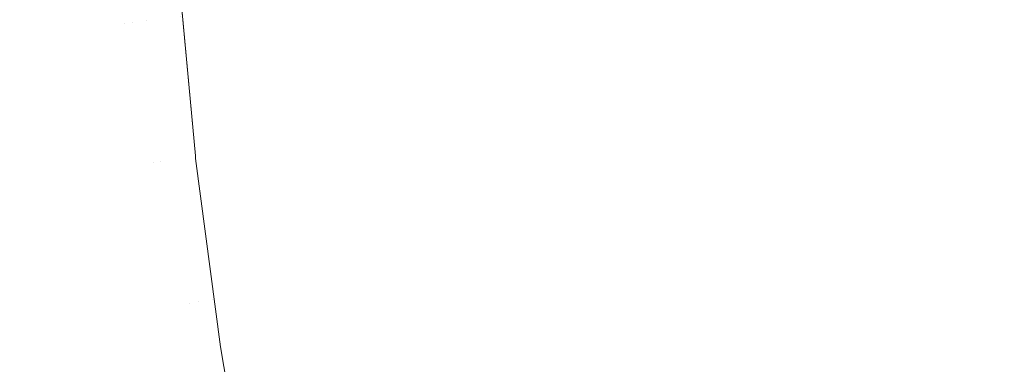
# Model space of a CAD drawing. Header units: centimetres. Extents: x -21.6 to 22.7, y 4.2 to 6.
# Tile 113 of 256: x -6.7163 to -6.6674, y 4.6633 to 4.6804. Entities that reach past the tile are written whole.
import ezdxf

# ---------------------------------------------------------------- set-up
doc = ezdxf.new("R2010")
doc.units = ezdxf.units.CM
doc.header["$LTSCALE"] = 2.54
doc.layers.add('Lucido design-1', color=7, linetype='Continuous')

# ---------------------------------------------------------------- blocks, each defined once
blk = doc.blocks.new('Gruppo-3-1')
at = {"color": 7, "linetype": 'Continuous', "lineweight": 9}
blk.add_3dface([(-21.503423, 5.900212, -2276.22217), (-21.503423, 4.300212, -2276.22217), (22.630348, 4.300212, -2276.22217), (22.630348, 5.900212, -2276.22217)], dxfattribs=at)
for points, invisible_edges in [([(-6.710707, 4.680296, -2276.946366), (-6.71117, 4.687131, -2276.946366), (-6.710462, 4.687186, -2276.942641), (-6.710001, 4.68038, -2276.942641)], 15), ([(-6.710001, 4.68038, -2276.942641), (-6.710462, 4.687186, -2276.942641), (-6.709889, 4.68723, -2276.938998), (-6.709429, 4.680447, -2276.938998)], 15), ([(-6.715823, 4.679689, -2276.963974), (-6.716614, 4.679595, -2276.96599), (-6.717093, 4.68667, -2276.96599), (-6.716301, 4.686732, -2276.963974)], 15), ([(-6.716301, 4.686732, -2276.963974), (-6.715556, 4.68679, -2276.961965), (-6.715081, 4.679777, -2276.961965), (-6.715823, 4.679689, -2276.963974)], 15), ([(-6.714385, 4.679859, -2276.959966), (-6.715081, 4.679777, -2276.961965), (-6.715556, 4.68679, -2276.961965), (-6.714858, 4.686844, -2276.959966)], 15), ([(-6.714858, 4.686844, -2276.959966), (-6.714206, 4.686895, -2276.957979), (-6.713734, 4.679937, -2276.957979), (-6.714385, 4.679859, -2276.959966)], 15), ([(-6.713127, 4.680009, -2276.956004), (-6.713734, 4.679937, -2276.957979), (-6.714206, 4.686895, -2276.957979), (-6.713598, 4.686942, -2276.956004)], 15), ([(-6.713598, 4.686942, -2276.956004), (-6.713032, 4.686986, -2276.954044), (-6.712563, 4.680076, -2276.954044), (-6.713127, 4.680009, -2276.956004)], 15), ([(-6.712041, 4.680138, -2276.952099), (-6.712563, 4.680076, -2276.954044), (-6.713032, 4.686986, -2276.954044), (-6.712508, 4.687027, -2276.952099)], 15), ([(-6.712508, 4.687027, -2276.952099), (-6.712024, 4.687064, -2276.95017), (-6.711558, 4.680195, -2276.95017), (-6.712041, 4.680138, -2276.952099)], 15), ([(-6.711114, 4.680248, -2276.948259), (-6.712024, 4.687064, -2276.95017), (-6.71117, 4.687131, -2276.946366)], 11), ([(-6.711114, 4.680248, -2276.948259), (-6.711558, 4.680195, -2276.95017), (-6.712024, 4.687064, -2276.95017)], 11), ([(-6.71117, 4.687131, -2276.946366), (-6.710707, 4.680296, -2276.946366), (-6.711114, 4.680248, -2276.948259)], 11), ([(-6.669012, 4.685242, -2276.637098), (-6.668502, 4.67996, -2276.637098), (-6.67028, 4.679674, -2276.63847), (-6.670797, 4.68503, -2276.63847)], 15), ([(-6.667204, 4.685457, -2276.635786), (-6.666701, 4.680251, -2276.635786), (-6.668502, 4.67996, -2276.637098), (-6.669012, 4.685242, -2276.637098)], 15), ([(-6.672558, 4.684821, -2276.639901), (-6.672033, 4.679391, -2276.639901), (-6.67376, 4.679113, -2276.64139), (-6.674291, 4.684616, -2276.64139)], 15), ([(-6.670797, 4.68503, -2276.63847), (-6.67028, 4.679674, -2276.63847), (-6.672033, 4.679391, -2276.639901), (-6.672558, 4.684821, -2276.639901)], 15), ([(-6.675996, 4.684414, -2276.642934), (-6.675458, 4.67884, -2276.642934), (-6.677125, 4.678571, -2276.644535), (-6.67767, 4.684215, -2276.644535)], 15), ([(-6.674291, 4.684616, -2276.64139), (-6.67376, 4.679113, -2276.64139), (-6.675458, 4.67884, -2276.642934), (-6.675996, 4.684414, -2276.642934)], 15), ([(-6.68249, 4.683643, -2276.649653), (-6.680919, 4.68383, -2276.647895), (-6.68036, 4.67805, -2276.647895), (-6.681925, 4.677797, -2276.649653)], 15), ([(-6.67876, 4.678307, -2276.646189), (-6.68036, 4.67805, -2276.647895), (-6.680919, 4.68383, -2276.647895), (-6.679311, 4.68402, -2276.646189)], 15), ([(-6.679311, 4.68402, -2276.646189), (-6.67767, 4.684215, -2276.644535), (-6.677125, 4.678571, -2276.644535), (-6.67876, 4.678307, -2276.646189)], 15), ([(-6.68494, 4.677311, -2276.653313), (-6.686388, 4.677078, -2276.655213), (-6.686971, 4.683112, -2276.655213), (-6.685517, 4.683284, -2276.653313)], 15), ([(-6.685517, 4.683284, -2276.653313), (-6.684023, 4.683461, -2276.651459), (-6.683452, 4.677551, -2276.651459), (-6.68494, 4.677311, -2276.653313)], 15), ([(-6.681925, 4.677797, -2276.649653), (-6.683452, 4.677551, -2276.651459), (-6.684023, 4.683461, -2276.651459), (-6.68249, 4.683643, -2276.649653)], 15), ([(-6.708291, 4.680582, -2276.925344), (-6.708431, 4.682954, -2276.92217), (-6.707578, 4.673664, -2276.92217)], 9), ([(-6.707578, 4.673664, -2276.92217), (-6.708431, 4.682954, -2276.92217), (-6.708431, 4.682954, -2276.72217), (-6.707578, 4.673664, -2276.72217)], 10), ([(-6.707578, 4.673664, -2276.72217), (-6.708431, 4.682954, -2276.72217), (-6.708229, 4.68059, -2276.71995)], 10), ([(-6.691074, 4.682625, -2276.661164), (-6.689751, 4.682782, -2276.65914), (-6.689157, 4.676632, -2276.65914), (-6.690475, 4.67642, -2276.661164)], 15), ([(-6.687794, 4.676852, -2276.657156), (-6.689157, 4.676632, -2276.65914), (-6.689751, 4.682782, -2276.65914), (-6.688383, 4.682944, -2276.657156)], 15), ([(-6.688383, 4.682944, -2276.657156), (-6.686971, 4.683112, -2276.655213), (-6.686388, 4.677078, -2276.655213), (-6.687794, 4.676852, -2276.657156)], 15), ([(-6.692974, 4.676017, -2276.665321), (-6.694152, 4.675827, -2276.667449), (-6.694767, 4.682187, -2276.667449), (-6.693583, 4.682327, -2276.665321)], 15), ([(-6.693583, 4.682327, -2276.665321), (-6.692352, 4.682473, -2276.663225), (-6.691748, 4.676215, -2276.663225), (-6.692974, 4.676017, -2276.665321)], 15), ([(-6.690475, 4.67642, -2276.661164), (-6.691748, 4.676215, -2276.663225), (-6.692352, 4.682473, -2276.663225), (-6.691074, 4.682625, -2276.661164)], 15), ([(-6.697396, 4.675304, -2276.674006), (-6.698377, 4.675146, -2276.676241), (-6.699009, 4.681684, -2276.676241), (-6.698023, 4.6818, -2276.674006)], 15), ([(-6.698023, 4.6818, -2276.674006), (-6.696987, 4.681923, -2276.671794), (-6.696364, 4.675471, -2276.671794), (-6.697396, 4.675304, -2276.674006)], 15), ([(-6.695283, 4.675645, -2276.669608), (-6.696364, 4.675471, -2276.671794), (-6.696987, 4.681923, -2276.671794), (-6.695902, 4.682052, -2276.669608)], 15), ([(-6.695902, 4.682052, -2276.669608), (-6.694767, 4.682187, -2276.667449), (-6.694152, 4.675827, -2276.667449), (-6.695283, 4.675645, -2276.669608)], 15), ([(-6.701018, 4.674721, -2276.683058), (-6.701796, 4.674595, -2276.68536), (-6.702442, 4.681276, -2276.68536), (-6.70166, 4.681369, -2276.683058)], 15), ([(-6.70166, 4.681369, -2276.683058), (-6.700828, 4.681468, -2276.680769), (-6.700189, 4.674854, -2276.680769), (-6.701018, 4.674721, -2276.683058)], 15), ([(-6.699308, 4.674996, -2276.678496), (-6.700189, 4.674854, -2276.680769), (-6.700828, 4.681468, -2276.680769), (-6.699944, 4.681573, -2276.678496)], 15), ([(-6.699944, 4.681573, -2276.678496), (-6.699009, 4.681684, -2276.676241), (-6.698377, 4.675146, -2276.676241), (-6.699308, 4.674996, -2276.678496)], 15), ([(-6.706489, 4.680796, -2276.701649), (-6.706061, 4.680847, -2276.699319), (-6.705401, 4.674015, -2276.699319), (-6.705827, 4.673946, -2276.701649)], 15), ([(-6.704925, 4.674091, -2276.696987), (-6.705401, 4.674015, -2276.699319), (-6.706061, 4.680847, -2276.699319), (-6.705584, 4.680904, -2276.696987)], 15), ([(-6.705584, 4.680904, -2276.696987), (-6.705056, 4.680966, -2276.694654), (-6.7044, 4.674176, -2276.694654), (-6.704925, 4.674091, -2276.696987)], 15), ([(-6.703825, 4.674268, -2276.692323), (-6.7044, 4.674176, -2276.694654), (-6.705056, 4.680966, -2276.694654), (-6.704479, 4.681035, -2276.692323)], 15), ([(-6.704479, 4.681035, -2276.692323), (-6.703851, 4.681109, -2276.689995), (-6.7032, 4.674369, -2276.689995), (-6.703825, 4.674268, -2276.692323)], 15), ([(-6.702524, 4.674478, -2276.687674), (-6.7032, 4.674369, -2276.689995), (-6.703851, 4.681109, -2276.689995), (-6.703172, 4.68119, -2276.687674)], 15), ([(-6.703172, 4.68119, -2276.687674), (-6.702442, 4.681276, -2276.68536), (-6.701796, 4.674595, -2276.68536), (-6.702524, 4.674478, -2276.687674)], 15), ([(-6.709659, 4.673328, -2276.944493), (-6.710707, 4.680296, -2276.946366), (-6.710001, 4.68038, -2276.942641)], 11), ([(-6.709429, 4.680447, -2276.938998), (-6.708755, 4.673474, -2276.938998), (-6.709325, 4.673382, -2276.942641), (-6.710001, 4.68038, -2276.942641)], 15), ([(-6.710001, 4.68038, -2276.942641), (-6.709325, 4.673382, -2276.942641), (-6.709659, 4.673328, -2276.944493)], 11), ([(-6.708981, 4.680501, -2276.935444), (-6.708309, 4.673546, -2276.935444), (-6.708755, 4.673474, -2276.938998), (-6.709429, 4.680447, -2276.938998)], 15), ([(-6.708648, 4.68054, -2276.931982), (-6.707978, 4.673599, -2276.931982), (-6.708309, 4.673546, -2276.935444), (-6.708981, 4.680501, -2276.935444)], 15), ([(-6.708421, 4.680567, -2276.928615), (-6.707752, 4.673636, -2276.928615), (-6.707978, 4.673599, -2276.931982), (-6.708648, 4.68054, -2276.931982)], 15), ([(-6.708291, 4.680582, -2276.925344), (-6.707622, 4.673657, -2276.925344), (-6.707752, 4.673636, -2276.928615), (-6.708421, 4.680567, -2276.928615)], 15), ([(-6.707578, 4.673664, -2276.92217), (-6.707622, 4.673657, -2276.925344), (-6.708291, 4.680582, -2276.925344)], 11), ([(-6.708229, 4.68059, -2276.71995), (-6.708167, 4.680597, -2276.717712), (-6.707499, 4.673677, -2276.717712), (-6.70756, 4.673667, -2276.71995)], 15), ([(-6.708229, 4.68059, -2276.71995), (-6.70756, 4.673667, -2276.71995), (-6.707578, 4.673664, -2276.72217)], 11), ([(-6.707395, 4.673693, -2276.715456), (-6.707499, 4.673677, -2276.717712), (-6.708167, 4.680597, -2276.717712), (-6.708063, 4.680609, -2276.715456)], 15), ([(-6.708063, 4.680609, -2276.715456), (-6.707915, 4.680627, -2276.713185), (-6.707247, 4.673717, -2276.713185), (-6.707395, 4.673693, -2276.715456)], 15), ([(-6.707055, 4.673748, -2276.710899), (-6.707247, 4.673717, -2276.713185), (-6.707915, 4.680627, -2276.713185), (-6.707722, 4.68065, -2276.710899)], 15), ([(-6.707722, 4.68065, -2276.710899), (-6.707484, 4.680678, -2276.7086), (-6.706818, 4.673786, -2276.7086), (-6.707055, 4.673748, -2276.710899)], 15), ([(-6.706535, 4.673832, -2276.706291), (-6.706818, 4.673786, -2276.7086), (-6.707484, 4.680678, -2276.7086), (-6.7072, 4.680712, -2276.706291)], 15), ([(-6.7072, 4.680712, -2276.706291), (-6.706868, 4.680751, -2276.703974), (-6.706205, 4.673885, -2276.703974), (-6.706535, 4.673832, -2276.706291)], 15), ([(-6.705827, 4.673946, -2276.701649), (-6.706205, 4.673885, -2276.703974), (-6.706868, 4.680751, -2276.703974), (-6.706489, 4.680796, -2276.701649)], 15), ([(-6.713691, 4.672679, -2276.959966), (-6.714384, 4.672567, -2276.961965), (-6.715081, 4.679777, -2276.961965), (-6.714385, 4.679859, -2276.959966)], 15), ([(-6.714385, 4.679859, -2276.959966), (-6.713734, 4.679937, -2276.957979), (-6.713043, 4.672783, -2276.957979), (-6.713691, 4.672679, -2276.959966)], 15), ([(-6.712439, 4.67288, -2276.956004), (-6.713043, 4.672783, -2276.957979), (-6.713734, 4.679937, -2276.957979), (-6.713127, 4.680009, -2276.956004)], 15), ([(-6.713127, 4.680009, -2276.956004), (-6.712563, 4.680076, -2276.954044), (-6.711877, 4.672971, -2276.954044), (-6.712439, 4.67288, -2276.956004)], 15), ([(-6.711356, 4.673055, -2276.952099), (-6.711877, 4.672971, -2276.954044), (-6.712563, 4.680076, -2276.954044), (-6.712041, 4.680138, -2276.952099)], 15), ([(-6.712041, 4.680138, -2276.952099), (-6.711558, 4.680195, -2276.95017), (-6.710876, 4.673132, -2276.95017), (-6.711356, 4.673055, -2276.952099)], 15), ([(-6.710433, 4.673204, -2276.948259), (-6.710876, 4.673132, -2276.95017), (-6.711558, 4.680195, -2276.95017), (-6.711114, 4.680248, -2276.948259)], 15), ([(-6.711114, 4.680248, -2276.948259), (-6.710707, 4.680296, -2276.946366), (-6.710028, 4.673269, -2276.946366), (-6.710433, 4.673204, -2276.948259)], 15), ([(-6.709659, 4.673328, -2276.944493), (-6.710028, 4.673269, -2276.946366), (-6.710707, 4.680296, -2276.946366)], 11), ([(-6.669584, 4.674175, -2276.63847), (-6.67028, 4.679674, -2276.63847), (-6.668502, 4.67996, -2276.637098), (-6.667816, 4.674538, -2276.637098)], 15), ([(-6.667816, 4.674538, -2276.637098), (-6.668502, 4.67996, -2276.637098), (-6.666701, 4.680251, -2276.635786), (-6.666024, 4.674906, -2276.635786)], 15), ([(-6.717453, 4.679496, -2276.968013), (-6.716614, 4.679595, -2276.96599), (-6.715911, 4.672321, -2276.96599), (-6.716747, 4.672186, -2276.968013)], 15), ([(-6.715124, 4.672448, -2276.963974), (-6.715911, 4.672321, -2276.96599), (-6.716614, 4.679595, -2276.96599), (-6.715823, 4.679689, -2276.963974)], 15), ([(-6.715823, 4.679689, -2276.963974), (-6.715081, 4.679777, -2276.961965), (-6.714384, 4.672567, -2276.961965), (-6.715124, 4.672448, -2276.963974)], 15), ([(-6.673045, 4.673464, -2276.64139), (-6.67376, 4.679113, -2276.64139), (-6.672033, 4.679391, -2276.639901), (-6.671328, 4.673817, -2276.639901)], 15), ([(-6.671328, 4.673817, -2276.639901), (-6.672033, 4.679391, -2276.639901), (-6.67028, 4.679674, -2276.63847), (-6.669584, 4.674175, -2276.63847)], 15), ([(-6.674733, 4.673117, -2276.642934), (-6.675458, 4.67884, -2276.642934), (-6.67376, 4.679113, -2276.64139), (-6.673045, 4.673464, -2276.64139)], 15), ([(-6.67876, 4.678307, -2276.646189), (-6.677125, 4.678571, -2276.644535), (-6.676391, 4.672777, -2276.644535), (-6.678017, 4.672443, -2276.646189)], 15), ([(-6.676391, 4.672777, -2276.644535), (-6.677125, 4.678571, -2276.644535), (-6.675458, 4.67884, -2276.642934), (-6.674733, 4.673117, -2276.642934)], 15), ([(-6.681925, 4.677797, -2276.649653), (-6.68036, 4.67805, -2276.647895), (-6.679609, 4.672116, -2276.647895), (-6.681165, 4.671796, -2276.649653)], 15), ([(-6.678017, 4.672443, -2276.646189), (-6.679609, 4.672116, -2276.647895), (-6.68036, 4.67805, -2276.647895), (-6.67876, 4.678307, -2276.646189)], 15), ([(-6.68494, 4.677311, -2276.653313), (-6.683452, 4.677551, -2276.651459), (-6.682684, 4.671484, -2276.651459), (-6.684164, 4.67118, -2276.653313)], 15), ([(-6.681165, 4.671796, -2276.649653), (-6.682684, 4.671484, -2276.651459), (-6.683452, 4.677551, -2276.651459), (-6.681925, 4.677797, -2276.649653)], 15), ([(-6.687794, 4.676852, -2276.657156), (-6.686388, 4.677078, -2276.655213), (-6.685604, 4.670885, -2276.655213), (-6.687002, 4.670597, -2276.657156)], 15), ([(-6.684164, 4.67118, -2276.653313), (-6.685604, 4.670885, -2276.655213), (-6.686388, 4.677078, -2276.655213), (-6.68494, 4.677311, -2276.653313)], 15), ([(-6.689669, 4.67005, -2276.661164), (-6.690934, 4.66979, -2276.663225), (-6.691748, 4.676215, -2276.663225), (-6.690475, 4.67642, -2276.661164)], 15), ([(-6.690475, 4.67642, -2276.661164), (-6.689157, 4.676632, -2276.65914), (-6.688358, 4.670319, -2276.65914), (-6.689669, 4.67005, -2276.661164)], 15), ([(-6.687002, 4.670597, -2276.657156), (-6.688358, 4.670319, -2276.65914), (-6.689157, 4.676632, -2276.65914), (-6.687794, 4.676852, -2276.657156)], 15), ([(-6.692154, 4.669539, -2276.665321), (-6.693326, 4.669299, -2276.667449), (-6.694152, 4.675827, -2276.667449), (-6.692974, 4.676017, -2276.665321)], 15), ([(-6.692974, 4.676017, -2276.665321), (-6.691748, 4.676215, -2276.663225), (-6.690934, 4.66979, -2276.663225), (-6.692154, 4.669539, -2276.665321)], 15), ([(-6.697396, 4.675304, -2276.674006), (-6.696364, 4.675471, -2276.671794), (-6.695526, 4.668847, -2276.671794), (-6.696552, 4.668636, -2276.674006)], 15), ([(-6.69445, 4.669068, -2276.669608), (-6.695526, 4.668847, -2276.671794), (-6.696364, 4.675471, -2276.671794), (-6.695283, 4.675645, -2276.669608)], 15), ([(-6.695283, 4.675645, -2276.669608), (-6.694152, 4.675827, -2276.667449), (-6.693326, 4.669299, -2276.667449), (-6.69445, 4.669068, -2276.669608)], 15), ([(-6.698454, 4.668245, -2276.678496), (-6.69933, 4.668065, -2276.680769), (-6.700189, 4.674854, -2276.680769), (-6.699308, 4.674996, -2276.678496)], 15), ([(-6.699308, 4.674996, -2276.678496), (-6.698377, 4.675146, -2276.676241), (-6.697528, 4.668435, -2276.676241), (-6.698454, 4.668245, -2276.678496)], 15), ([(-6.696552, 4.668636, -2276.674006), (-6.697528, 4.668435, -2276.676241), (-6.698377, 4.675146, -2276.676241), (-6.697396, 4.675304, -2276.674006)], 15), ([(-6.701652, 4.667588, -2276.687674), (-6.702324, 4.66745, -2276.689995), (-6.7032, 4.674369, -2276.689995), (-6.702524, 4.674478, -2276.687674)], 15), ([(-6.702524, 4.674478, -2276.687674), (-6.701796, 4.674595, -2276.68536), (-6.700928, 4.667737, -2276.68536), (-6.701652, 4.667588, -2276.687674)], 15), ([(-6.700154, 4.667896, -2276.683058), (-6.700928, 4.667737, -2276.68536), (-6.701796, 4.674595, -2276.68536), (-6.701018, 4.674721, -2276.683058)], 15), ([(-6.701018, 4.674721, -2276.683058), (-6.700189, 4.674854, -2276.680769), (-6.69933, 4.668065, -2276.680769), (-6.700154, 4.667896, -2276.683058)], 15), ([(-6.667816, 4.674538, -2276.637098), (-6.666939, 4.668982, -2276.637098), (-6.668695, 4.66854, -2276.63847), (-6.669584, 4.674175, -2276.63847)], 15), ([(-6.666024, 4.674906, -2276.635786), (-6.66516, 4.669429, -2276.635786), (-6.666939, 4.668982, -2276.637098), (-6.667816, 4.674538, -2276.637098)], 15), ([(-6.705827, 4.673946, -2276.701649), (-6.705401, 4.674015, -2276.699319), (-6.704513, 4.667001, -2276.699319), (-6.704937, 4.666914, -2276.701649)], 15), ([(-6.70404, 4.667098, -2276.696987), (-6.704513, 4.667001, -2276.699319), (-6.705401, 4.674015, -2276.699319), (-6.704925, 4.674091, -2276.696987)], 15), ([(-6.704925, 4.674091, -2276.696987), (-6.7044, 4.674176, -2276.694654), (-6.703518, 4.667205, -2276.694654), (-6.70404, 4.667098, -2276.696987)], 15), ([(-6.702946, 4.667322, -2276.692323), (-6.703518, 4.667205, -2276.694654), (-6.7044, 4.674176, -2276.694654), (-6.703825, 4.674268, -2276.692323)], 15), ([(-6.703825, 4.674268, -2276.692323), (-6.7032, 4.674369, -2276.689995), (-6.702324, 4.66745, -2276.689995), (-6.702946, 4.667322, -2276.692323)], 15), ([(-6.669584, 4.674175, -2276.63847), (-6.668695, 4.66854, -2276.63847), (-6.670426, 4.668104, -2276.639901), (-6.671328, 4.673817, -2276.639901)], 15), ([(-6.709325, 4.673382, -2276.942641), (-6.708755, 4.673474, -2276.938998), (-6.707849, 4.666315, -2276.938998), (-6.708117, 4.666261, -2276.940809)], 15), ([(-6.707849, 4.666315, -2276.938998), (-6.708755, 4.673474, -2276.938998), (-6.708309, 4.673546, -2276.935444), (-6.707406, 4.666406, -2276.935444)], 15), ([(-6.707406, 4.666406, -2276.935444), (-6.708309, 4.673546, -2276.935444), (-6.707978, 4.673599, -2276.931982), (-6.707076, 4.666474, -2276.931982)], 15), ([(-6.707076, 4.666474, -2276.931982), (-6.707978, 4.673599, -2276.931982), (-6.707752, 4.673636, -2276.928615), (-6.706851, 4.66652, -2276.928615)], 15), ([(-6.706851, 4.66652, -2276.928615), (-6.707752, 4.673636, -2276.928615), (-6.707622, 4.673657, -2276.925344), (-6.706722, 4.666547, -2276.925344)], 15), ([(-6.707622, 4.673657, -2276.925344), (-6.707578, 4.673664, -2276.92217), (-6.707564, 4.673517, -2276.92217)], 9), ([(-6.706722, 4.666547, -2276.925344), (-6.707622, 4.673657, -2276.925344), (-6.707564, 4.673517, -2276.92217)], 11), ([(-6.707564, 4.673517, -2276.72217), (-6.707578, 4.673664, -2276.72217), (-6.70756, 4.673667, -2276.71995)], 10), ([(-6.707578, 4.673664, -2276.72217), (-6.707564, 4.673517, -2276.72217), (-6.707564, 4.673517, -2276.92217), (-6.707578, 4.673664, -2276.92217)], 10), ([(-6.707564, 4.673517, -2276.72217), (-6.70756, 4.673667, -2276.71995), (-6.706661, 4.66656, -2276.71995)], 11), ([(-6.707564, 4.673517, -2276.92217), (-6.70633, 4.664169, -2276.92217), (-6.706722, 4.666547, -2276.925344)], 10), ([(-6.707564, 4.673517, -2276.92217), (-6.707564, 4.673517, -2276.72217), (-6.70633, 4.664169, -2276.72217), (-6.70633, 4.664169, -2276.92217)], 5), ([(-6.706661, 4.66656, -2276.71995), (-6.70633, 4.664169, -2276.72217), (-6.707564, 4.673517, -2276.72217)], 9), ([(-6.70756, 4.673667, -2276.71995), (-6.707499, 4.673677, -2276.717712), (-6.706599, 4.666572, -2276.717712), (-6.706661, 4.66656, -2276.71995)], 15), ([(-6.706496, 4.666593, -2276.715456), (-6.706599, 4.666572, -2276.717712), (-6.707499, 4.673677, -2276.717712), (-6.707395, 4.673693, -2276.715456)], 15), ([(-6.707395, 4.673693, -2276.715456), (-6.707247, 4.673717, -2276.713185), (-6.706349, 4.666623, -2276.713185), (-6.706496, 4.666593, -2276.715456)], 15), ([(-6.706159, 4.666663, -2276.710899), (-6.706349, 4.666623, -2276.713185), (-6.707247, 4.673717, -2276.713185), (-6.707055, 4.673748, -2276.710899)], 15), ([(-6.707055, 4.673748, -2276.710899), (-6.706818, 4.673786, -2276.7086), (-6.705923, 4.666711, -2276.7086), (-6.706159, 4.666663, -2276.710899)], 15), ([(-6.705641, 4.666769, -2276.706291), (-6.705923, 4.666711, -2276.7086), (-6.706818, 4.673786, -2276.7086), (-6.706535, 4.673832, -2276.706291)], 15), ([(-6.706535, 4.673832, -2276.706291), (-6.706205, 4.673885, -2276.703974), (-6.705313, 4.666836, -2276.703974), (-6.705641, 4.666769, -2276.706291)], 15), ([(-6.704937, 4.666914, -2276.701649), (-6.705313, 4.666836, -2276.703974), (-6.706205, 4.673885, -2276.703974), (-6.705827, 4.673946, -2276.701649)], 15), ([(-6.673045, 4.673464, -2276.64139), (-6.672131, 4.667675, -2276.64139), (-6.673808, 4.667253, -2276.642934), (-6.674733, 4.673117, -2276.642934)], 15), ([(-6.671328, 4.673817, -2276.639901), (-6.670426, 4.668104, -2276.639901), (-6.672131, 4.667675, -2276.64139), (-6.673045, 4.673464, -2276.64139)], 15), ([(-6.710436, 4.665784, -2276.952099), (-6.710954, 4.665678, -2276.954044), (-6.711877, 4.672971, -2276.954044), (-6.711356, 4.673055, -2276.952099)], 15), ([(-6.711356, 4.673055, -2276.952099), (-6.710876, 4.673132, -2276.95017), (-6.709958, 4.665882, -2276.95017), (-6.710436, 4.665784, -2276.952099)], 15), ([(-6.709518, 4.665973, -2276.948259), (-6.709958, 4.665882, -2276.95017), (-6.710876, 4.673132, -2276.95017), (-6.710433, 4.673204, -2276.948259)], 15), ([(-6.710433, 4.673204, -2276.948259), (-6.710028, 4.673269, -2276.946366), (-6.709115, 4.666055, -2276.946366), (-6.709518, 4.665973, -2276.948259)], 15), ([(-6.708748, 4.666131, -2276.944493), (-6.709115, 4.666055, -2276.946366), (-6.710028, 4.673269, -2276.946366), (-6.709659, 4.673328, -2276.944493)], 15), ([(-6.709659, 4.673328, -2276.944493), (-6.709325, 4.673382, -2276.942641), (-6.708416, 4.666199, -2276.942641), (-6.708748, 4.666131, -2276.944493)], 15), ([(-6.708117, 4.666261, -2276.940809), (-6.708416, 4.666199, -2276.942641), (-6.709325, 4.673382, -2276.942641)], 11), ([(-6.674733, 4.673117, -2276.642934), (-6.673808, 4.667253, -2276.642934), (-6.675454, 4.666839, -2276.644535), (-6.676391, 4.672777, -2276.644535)], 15), ([(-6.715124, 4.672448, -2276.963974), (-6.714384, 4.672567, -2276.961965), (-6.713448, 4.665166, -2276.961965), (-6.714183, 4.665014, -2276.963974)], 15), ([(-6.712758, 4.665307, -2276.959966), (-6.713448, 4.665166, -2276.961965), (-6.714384, 4.672567, -2276.961965), (-6.713691, 4.672679, -2276.959966)], 15), ([(-6.713691, 4.672679, -2276.959966), (-6.713043, 4.672783, -2276.957979), (-6.712114, 4.665439, -2276.957979), (-6.712758, 4.665307, -2276.959966)], 15), ([(-6.711513, 4.665563, -2276.956004), (-6.712114, 4.665439, -2276.957979), (-6.713043, 4.672783, -2276.957979), (-6.712439, 4.67288, -2276.956004)], 15), ([(-6.712439, 4.67288, -2276.956004), (-6.711877, 4.672971, -2276.954044), (-6.710954, 4.665678, -2276.954044), (-6.711513, 4.665563, -2276.956004)], 15), ([(-6.678017, 4.672443, -2276.646189), (-6.676391, 4.672777, -2276.644535), (-6.675454, 4.666839, -2276.644535), (-6.677069, 4.666433, -2276.646189)], 15), ([(-6.715797, 4.664683, -2276.968013), (-6.716678, 4.664502, -2276.97004), (-6.717632, 4.672044, -2276.97004), (-6.716747, 4.672186, -2276.968013)], 15), ([(-6.716747, 4.672186, -2276.968013), (-6.715911, 4.672321, -2276.96599), (-6.714966, 4.664854, -2276.96599), (-6.715797, 4.664683, -2276.968013)], 15), ([(-6.714183, 4.665014, -2276.963974), (-6.714966, 4.664854, -2276.96599), (-6.715911, 4.672321, -2276.96599), (-6.715124, 4.672448, -2276.963974)], 15), ([(-6.681165, 4.671796, -2276.649653), (-6.679609, 4.672116, -2276.647895), (-6.67865, 4.666035, -2276.647895), (-6.680195, 4.665646, -2276.649653)], 15), ([(-6.677069, 4.666433, -2276.646189), (-6.67865, 4.666035, -2276.647895), (-6.679609, 4.672116, -2276.647895), (-6.678017, 4.672443, -2276.646189)], 15), ([(-6.680195, 4.665646, -2276.649653), (-6.681703, 4.665267, -2276.651459), (-6.682684, 4.671484, -2276.651459), (-6.681165, 4.671796, -2276.649653)], 15), ([(-6.683173, 4.664897, -2276.653313), (-6.684603, 4.664537, -2276.655213), (-6.685604, 4.670885, -2276.655213), (-6.684164, 4.67118, -2276.653313)], 15), ([(-6.684164, 4.67118, -2276.653313), (-6.682684, 4.671484, -2276.651459), (-6.681703, 4.665267, -2276.651459), (-6.683173, 4.664897, -2276.653313)], 15), ([(-6.685991, 4.664188, -2276.657156), (-6.687337, 4.663849, -2276.65914), (-6.688358, 4.670319, -2276.65914), (-6.687002, 4.670597, -2276.657156)], 15), ([(-6.687002, 4.670597, -2276.657156), (-6.685604, 4.670885, -2276.655213), (-6.684603, 4.664537, -2276.655213), (-6.685991, 4.664188, -2276.657156)], 15), ([(-6.688638, 4.663521, -2276.661164), (-6.689895, 4.663205, -2276.663225), (-6.690934, 4.66979, -2276.663225), (-6.689669, 4.67005, -2276.661164)], 15), ([(-6.689669, 4.67005, -2276.661164), (-6.688358, 4.670319, -2276.65914), (-6.687337, 4.663849, -2276.65914), (-6.688638, 4.663521, -2276.661164)], 15), ([(-6.692154, 4.669539, -2276.665321), (-6.690934, 4.66979, -2276.663225), (-6.689895, 4.663205, -2276.663225), (-6.691106, 4.662901, -2276.665321)], 15), ([(-6.693386, 4.662327, -2276.669608), (-6.694454, 4.662058, -2276.671794), (-6.695526, 4.668847, -2276.671794), (-6.69445, 4.669068, -2276.669608)], 15), ([(-6.69445, 4.669068, -2276.669608), (-6.693326, 4.669299, -2276.667449), (-6.69227, 4.662608, -2276.667449), (-6.693386, 4.662327, -2276.669608)], 15), ([(-6.691106, 4.662901, -2276.665321), (-6.69227, 4.662608, -2276.667449), (-6.693326, 4.669299, -2276.667449), (-6.692154, 4.669539, -2276.665321)], 15), ([(-6.695473, 4.661802, -2276.674006), (-6.696443, 4.661558, -2276.676241), (-6.697528, 4.668435, -2276.676241), (-6.696552, 4.668636, -2276.674006)], 15), ([(-6.696552, 4.668636, -2276.674006), (-6.695526, 4.668847, -2276.671794), (-6.694454, 4.662058, -2276.671794), (-6.695473, 4.661802, -2276.674006)], 15), ([(-6.667597, 4.662775, -2276.63847), (-6.668695, 4.66854, -2276.63847), (-6.666939, 4.668982, -2276.637098), (-6.665856, 4.663297, -2276.637098)], 15), ([(-6.697362, 4.661326, -2276.678496), (-6.698232, 4.661108, -2276.680769), (-6.69933, 4.668065, -2276.680769), (-6.698454, 4.668245, -2276.678496)], 15), ([(-6.698454, 4.668245, -2276.678496), (-6.697528, 4.668435, -2276.676241), (-6.696443, 4.661558, -2276.676241), (-6.697362, 4.661326, -2276.678496)], 15), ([(-6.669313, 4.66226, -2276.639901), (-6.671003, 4.661753, -2276.64139), (-6.672131, 4.667675, -2276.64139), (-6.670426, 4.668104, -2276.639901)], 15), ([(-6.670426, 4.668104, -2276.639901), (-6.668695, 4.66854, -2276.63847), (-6.667597, 4.662775, -2276.63847), (-6.669313, 4.66226, -2276.639901)], 15), ([(-6.701652, 4.667588, -2276.687674), (-6.700928, 4.667737, -2276.68536), (-6.699819, 4.660708, -2276.68536), (-6.700537, 4.660527, -2276.687674)], 15), ([(-6.699051, 4.660901, -2276.683058), (-6.699819, 4.660708, -2276.68536), (-6.700928, 4.667737, -2276.68536), (-6.700154, 4.667896, -2276.683058)], 15), ([(-6.700154, 4.667896, -2276.683058), (-6.69933, 4.668065, -2276.680769), (-6.698232, 4.661108, -2276.680769), (-6.699051, 4.660901, -2276.683058)], 15), ([(-6.673808, 4.667253, -2276.642934), (-6.672131, 4.667675, -2276.64139), (-6.671003, 4.661753, -2276.64139), (-6.672665, 4.661254, -2276.642934)], 15), ([(-6.70404, 4.667098, -2276.696987), (-6.703518, 4.667205, -2276.694654), (-6.702391, 4.660061, -2276.694654), (-6.702909, 4.659931, -2276.696987)], 15), ([(-6.701823, 4.660204, -2276.692323), (-6.702391, 4.660061, -2276.694654), (-6.703518, 4.667205, -2276.694654), (-6.702946, 4.667322, -2276.692323)], 15), ([(-6.702946, 4.667322, -2276.692323), (-6.702324, 4.66745, -2276.689995), (-6.701205, 4.660359, -2276.689995), (-6.701823, 4.660204, -2276.692323)], 15), ([(-6.700537, 4.660527, -2276.687674), (-6.701205, 4.660359, -2276.689995), (-6.702324, 4.66745, -2276.689995), (-6.701652, 4.667588, -2276.687674)], 15), ([(-6.672665, 4.661254, -2276.642934), (-6.674297, 4.660765, -2276.644535), (-6.675454, 4.666839, -2276.644535), (-6.673808, 4.667253, -2276.642934)], 15), ([(-6.706496, 4.666593, -2276.715456), (-6.706349, 4.666623, -2276.713185), (-6.705202, 4.659354, -2276.713185), (-6.705348, 4.659317, -2276.715456)], 15), ([(-6.705013, 4.659401, -2276.710899), (-6.705202, 4.659354, -2276.713185), (-6.706349, 4.666623, -2276.713185), (-6.706159, 4.666663, -2276.710899)], 15), ([(-6.706159, 4.666663, -2276.710899), (-6.705923, 4.666711, -2276.7086), (-6.704779, 4.65946, -2276.7086), (-6.705013, 4.659401, -2276.710899)], 15), ([(-6.704499, 4.659531, -2276.706291), (-6.704779, 4.65946, -2276.7086), (-6.705923, 4.666711, -2276.7086), (-6.705641, 4.666769, -2276.706291)], 15), ([(-6.705641, 4.666769, -2276.706291), (-6.705313, 4.666836, -2276.703974), (-6.704173, 4.659613, -2276.703974), (-6.704499, 4.659531, -2276.706291)], 15), ([(-6.7038, 4.659706, -2276.701649), (-6.704173, 4.659613, -2276.703974), (-6.705313, 4.666836, -2276.703974), (-6.704937, 4.666914, -2276.701649)], 15), ([(-6.704937, 4.666914, -2276.701649), (-6.704513, 4.667001, -2276.699319), (-6.703379, 4.659812, -2276.699319), (-6.7038, 4.659706, -2276.701649)], 15), ([(-6.702909, 4.659931, -2276.696987), (-6.703379, 4.659812, -2276.699319), (-6.704513, 4.667001, -2276.699319), (-6.70404, 4.667098, -2276.696987)], 15), ([(-6.677069, 4.666433, -2276.646189), (-6.675454, 4.666839, -2276.644535), (-6.674297, 4.660765, -2276.644535), (-6.675898, 4.660284, -2276.646189)], 15), ([(-6.707584, 4.658754, -2276.944493), (-6.707949, 4.658663, -2276.946366), (-6.709115, 4.666055, -2276.946366), (-6.708748, 4.666131, -2276.944493)], 15), ([(-6.708748, 4.666131, -2276.944493), (-6.708416, 4.666199, -2276.942641), (-6.707254, 4.658837, -2276.942641), (-6.707584, 4.658754, -2276.944493)], 15), ([(-6.706957, 4.658912, -2276.940809), (-6.707254, 4.658837, -2276.942641), (-6.708416, 4.666199, -2276.942641), (-6.708117, 4.666261, -2276.940809)], 15), ([(-6.708117, 4.666261, -2276.940809), (-6.707849, 4.666315, -2276.938998), (-6.706692, 4.658979, -2276.938998), (-6.706957, 4.658912, -2276.940809)], 15), ([(-6.707849, 4.666315, -2276.938998), (-6.707406, 4.666406, -2276.935444), (-6.706251, 4.65909, -2276.935444), (-6.706457, 4.659038, -2276.93721)], 15), ([(-6.706457, 4.659038, -2276.93721), (-6.706692, 4.658979, -2276.938998), (-6.707849, 4.666315, -2276.938998)], 11), ([(-6.707406, 4.666406, -2276.935444), (-6.707076, 4.666474, -2276.931982), (-6.705924, 4.659172, -2276.931982), (-6.706074, 4.659134, -2276.933702)], 15), ([(-6.706074, 4.659134, -2276.933702), (-6.706251, 4.65909, -2276.935444), (-6.707406, 4.666406, -2276.935444)], 11), ([(-6.706851, 4.66652, -2276.928615), (-6.7057, 4.659228, -2276.928615), (-6.705924, 4.659172, -2276.931982), (-6.707076, 4.666474, -2276.931982)], 15), ([(-6.706722, 4.666547, -2276.925344), (-6.705572, 4.659261, -2276.925344), (-6.7057, 4.659228, -2276.928615), (-6.706851, 4.66652, -2276.928615)], 15), ([(-6.705572, 4.659261, -2276.925344), (-6.706722, 4.666547, -2276.925344), (-6.70633, 4.664169, -2276.92217)], 11), ([(-6.706661, 4.66656, -2276.71995), (-6.706599, 4.666572, -2276.717712), (-6.70545, 4.659291, -2276.717712), (-6.705511, 4.659276, -2276.71995)], 15), ([(-6.70633, 4.664169, -2276.72217), (-6.706661, 4.66656, -2276.71995), (-6.705511, 4.659276, -2276.71995)], 11), ([(-6.705348, 4.659317, -2276.715456), (-6.70545, 4.659291, -2276.717712), (-6.706599, 4.666572, -2276.717712), (-6.706496, 4.666593, -2276.715456)], 15), ([(-6.675898, 4.660284, -2276.646189), (-6.677465, 4.659814, -2276.647895), (-6.67865, 4.666035, -2276.647895), (-6.677069, 4.666433, -2276.646189)], 15), ([(-6.711513, 4.665563, -2276.956004), (-6.710954, 4.665678, -2276.954044), (-6.709775, 4.658203, -2276.954044), (-6.710329, 4.658064, -2276.956004)], 15), ([(-6.70926, 4.658333, -2276.952099), (-6.709775, 4.658203, -2276.954044), (-6.710954, 4.665678, -2276.954044), (-6.710436, 4.665784, -2276.952099)], 15), ([(-6.710436, 4.665784, -2276.952099), (-6.709958, 4.665882, -2276.95017), (-6.708785, 4.658452, -2276.95017), (-6.70926, 4.658333, -2276.952099)], 15), ([(-6.708349, 4.658562, -2276.948259), (-6.708785, 4.658452, -2276.95017), (-6.709958, 4.665882, -2276.95017), (-6.709518, 4.665973, -2276.948259)], 15), ([(-6.709518, 4.665973, -2276.948259), (-6.709115, 4.666055, -2276.946366), (-6.707949, 4.658663, -2276.946366), (-6.708349, 4.658562, -2276.948259)], 15), ([(-6.678997, 4.659355, -2276.649653), (-6.680492, 4.658906, -2276.651459), (-6.681703, 4.665267, -2276.651459), (-6.680195, 4.665646, -2276.649653)], 15), ([(-6.680195, 4.665646, -2276.649653), (-6.67865, 4.666035, -2276.647895), (-6.677465, 4.659814, -2276.647895), (-6.678997, 4.659355, -2276.649653)], 15), ([(-6.714183, 4.665014, -2276.963974), (-6.713448, 4.665166, -2276.961965), (-6.712251, 4.65758, -2276.961965), (-6.712981, 4.657396, -2276.963974)], 15), ([(-6.711566, 4.657752, -2276.959966), (-6.712251, 4.65758, -2276.961965), (-6.713448, 4.665166, -2276.961965), (-6.712758, 4.665307, -2276.959966)], 15), ([(-6.712758, 4.665307, -2276.959966), (-6.712114, 4.665439, -2276.957979), (-6.710926, 4.657913, -2276.957979), (-6.711566, 4.657752, -2276.959966)], 15), ([(-6.710329, 4.658064, -2276.956004), (-6.710926, 4.657913, -2276.957979), (-6.712114, 4.665439, -2276.957979), (-6.711513, 4.665563, -2276.956004)], 15), ([(-6.683173, 4.664897, -2276.653313), (-6.681703, 4.665267, -2276.651459), (-6.680492, 4.658906, -2276.651459), (-6.681949, 4.658469, -2276.653313)], 15), ([(-6.714584, 4.656993, -2276.968013), (-6.715458, 4.656773, -2276.97004), (-6.716678, 4.664502, -2276.97004), (-6.715797, 4.664683, -2276.968013)], 15), ([(-6.715797, 4.664683, -2276.968013), (-6.714966, 4.664854, -2276.96599), (-6.713758, 4.657201, -2276.96599), (-6.714584, 4.656993, -2276.968013)], 15), ([(-6.712981, 4.657396, -2276.963974), (-6.713758, 4.657201, -2276.96599), (-6.714966, 4.664854, -2276.96599), (-6.714183, 4.665014, -2276.963974)], 15), ([(-6.681949, 4.658469, -2276.653313), (-6.683366, 4.658044, -2276.655213), (-6.684603, 4.664537, -2276.655213), (-6.683173, 4.664897, -2276.653313)], 15), ([(-6.71761, 4.664311, -2276.972069), (-6.716678, 4.664502, -2276.97004), (-6.715458, 4.656773, -2276.97004), (-6.716384, 4.65654, -2276.972069)], 15), ([(-6.70633, 4.664169, -2276.92217), (-6.705486, 4.659279, -2276.92217), (-6.705572, 4.659261, -2276.925344)], 10), ([(-6.705486, 4.659279, -2276.92217), (-6.70633, 4.664169, -2276.92217), (-6.70633, 4.664169, -2276.72217), (-6.705486, 4.659279, -2276.72217)], 10), ([(-6.705511, 4.659276, -2276.71995), (-6.705486, 4.659279, -2276.72217), (-6.70633, 4.664169, -2276.72217)], 9), ([(-6.684742, 4.657631, -2276.657156), (-6.686076, 4.657231, -2276.65914), (-6.687337, 4.663849, -2276.65914), (-6.685991, 4.664188, -2276.657156)], 15), ([(-6.685991, 4.664188, -2276.657156), (-6.684603, 4.664537, -2276.655213), (-6.683366, 4.658044, -2276.655213), (-6.684742, 4.657631, -2276.657156)], 15), ([(-6.688638, 4.663521, -2276.661164), (-6.687337, 4.663849, -2276.65914), (-6.686076, 4.657231, -2276.65914), (-6.687367, 4.656843, -2276.661164)], 15), ([(-6.687367, 4.656843, -2276.661164), (-6.688612, 4.65647, -2276.663225), (-6.689895, 4.663205, -2276.663225), (-6.688638, 4.663521, -2276.661164)], 15)]:
    blk.add_3dface(points, dxfattribs=dict(at, invisible_edges=invisible_edges))
blk = doc.blocks.new('Gruppo-4-1')
at = {"color": 7}
blk.add_blockref('Gruppo-3-1', (0, 0), dxfattribs=at)

msp = doc.modelspace()

# ---------------------------------------------------------------- block references
at = {"layer": 'Lucido design-1', "color": 7}
msp.add_blockref('Gruppo-4-1', (0, 0), dxfattribs=at)

doc.saveas('drawing.dxf')
